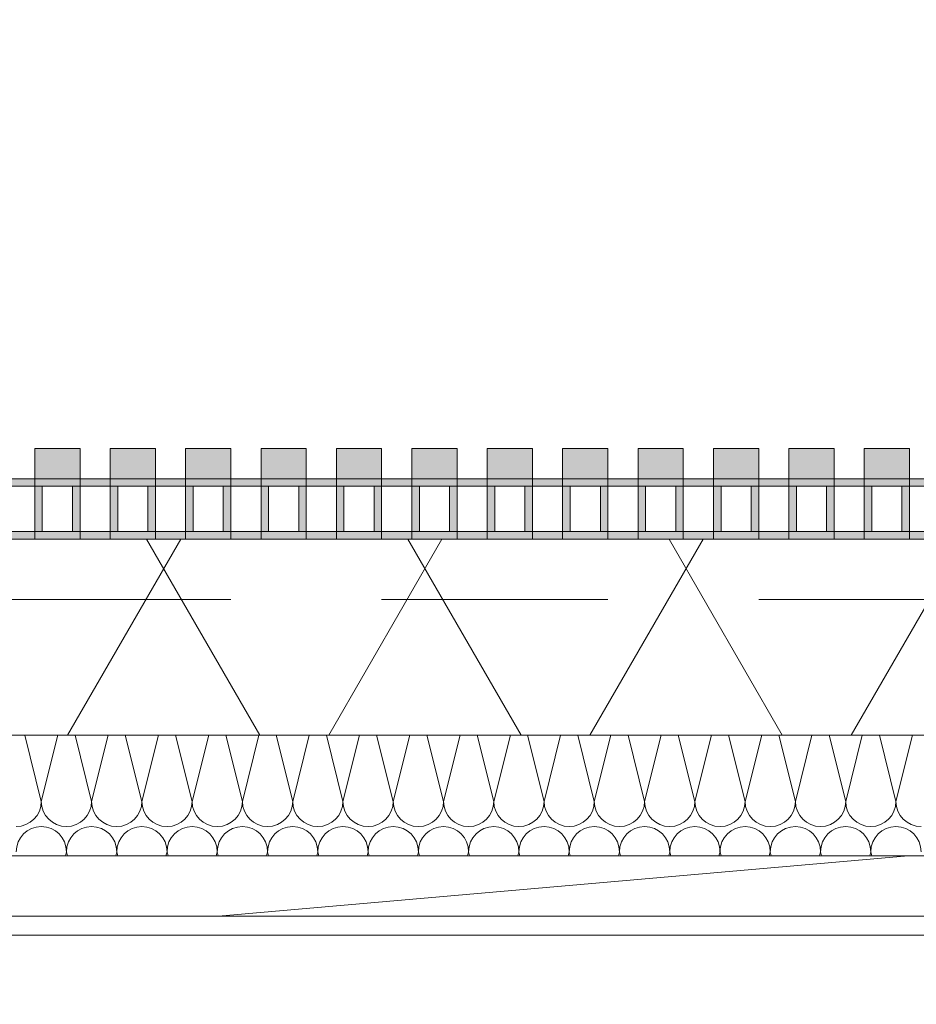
# Model space of a CAD drawing. Header units: metres. Extents: x -167 to 233, y -155 to 122.
# Tile 177 of 215: x 49.701 to 50.296, y 43.661 to 44.314. Entities that reach past the tile are written whole.
import ezdxf

# ---------------------------------------------------------------- set-up
doc = ezdxf.new("R2010")
doc.units = ezdxf.units.M
doc.header["$MEASUREMENT"] = 0
doc.linetypes.add('Strichlinie eng', pattern=[0.23, 0.15, -0.08])
for name, color, linetype in [('10 Wand außen', 7, 'Continuous'), ('20 Decke', 7, 'Continuous'), ('50 Sanitäreinrichtung', 7, 'Continuous'), ('94 Genehmigungsplanung Bemaßung', 7, 'Continuous')]:
    doc.layers.add(name, color=color, linetype=linetype)
doc.styles.add('ERSTELLTER_STIL_1', font='arial.ttf')
doc.dimstyles.new('ERSTELLTER_STIL__1', dxfattribs={"dimtxt": 0.25, "dimasz": 0.19, "dimexe": 0.18, "dimexo": 0.1, "dimgap": 0, "dimtad": 1, "dimtih": 1, "dimtoh": 1, "dimzin": 0, "dimdsep": 46, "dimtxsty": 'ERSTELLTER_STIL_1', "dimblk": 'ARROWHEAD_6', "dimblk1": 'ARROWHEAD_6', "dimblk2": 'ARROWHEAD_6', "dimcen": 0.09, "dimclrd": 7, "dimclre": 7, "dimclrt": 7, "dimazin": 0, "dimtfac": 1, "dimtdec": 4, "dimtmove": 0, "dimatfit": 3, "dimfxl": 1, "dimtolj": 1, "dimtzin": 0, "dimarcsym": 0})

# ---------------------------------------------------------------- blocks, each defined once
blk = doc.blocks.new('Rechteck Raster Kassetten Fassade - ACB')
at = {"layer": '50 Sanitäreinrichtung', "linetype": 'Continuous', "lineweight": 0, "true_color": 0x9e9e9e}
for points in [[(11.99, 0.17), (11.99, 0.19), (11.96, 0.19), (11.96, 0.17)], [(12.04, 0.17), (12.04, 0.19), (12.01, 0.19), (12.01, 0.17)], [(12.09, 0.17), (12.09, 0.19), (12.06, 0.19), (12.06, 0.17)], [(12.14, 0.17), (12.14, 0.19), (12.11, 0.19), (12.11, 0.17)], [(12.19, 0.17), (12.19, 0.19), (12.16, 0.19), (12.16, 0.17)], [(12.24, 0.17), (12.24, 0.19), (12.21, 0.19), (12.21, 0.17)], [(12.29, 0.17), (12.29, 0.19), (12.26, 0.19), (12.26, 0.17)], [(12.34, 0.17), (12.34, 0.19), (12.31, 0.19), (12.31, 0.17)], [(12.39, 0.17), (12.39, 0.19), (12.36, 0.19), (12.36, 0.17)], [(12.44, 0.17), (12.44, 0.19), (12.41, 0.19), (12.41, 0.17)], [(12.49, 0.17), (12.49, 0.19), (12.46, 0.19), (12.46, 0.17)], [(12.54, 0.17), (12.54, 0.19), (12.51, 0.19), (12.51, 0.17)], [(11.91, 0.13), (11.96, 0.13), (11.96, 0.135), (11.915, 0.135), (11.915, 0.165), (11.96, 0.165), (11.96, 0.17), (11.91, 0.17)], [(11.96, 0.13), (12.01, 0.13), (12.01, 0.135), (11.965, 0.135), (11.965, 0.165), (12.01, 0.165), (12.01, 0.17), (11.96, 0.17)], [(12.01, 0.13), (12.06, 0.13), (12.06, 0.135), (12.015, 0.135), (12.015, 0.165), (12.06, 0.165), (12.06, 0.17), (12.01, 0.17)], [(12.06, 0.13), (12.11, 0.13), (12.11, 0.135), (12.065, 0.135), (12.065, 0.165), (12.11, 0.165), (12.11, 0.17), (12.06, 0.17)], [(12.11, 0.13), (12.16, 0.13), (12.16, 0.135), (12.115, 0.135), (12.115, 0.165), (12.16, 0.165), (12.16, 0.17), (12.11, 0.17)], [(12.16, 0.13), (12.21, 0.13), (12.21, 0.135), (12.165, 0.135), (12.165, 0.165), (12.21, 0.165), (12.21, 0.17), (12.16, 0.17)], [(12.21, 0.13), (12.26, 0.13), (12.26, 0.135), (12.215, 0.135), (12.215, 0.165), (12.26, 0.165), (12.26, 0.17), (12.21, 0.17)], [(12.26, 0.13), (12.31, 0.13), (12.31, 0.135), (12.265, 0.135), (12.265, 0.165), (12.31, 0.165), (12.31, 0.17), (12.26, 0.17)], [(12.31, 0.13), (12.36, 0.13), (12.36, 0.135), (12.315, 0.135), (12.315, 0.165), (12.36, 0.165), (12.36, 0.17), (12.31, 0.17)], [(12.36, 0.13), (12.41, 0.13), (12.41, 0.135), (12.365, 0.135), (12.365, 0.165), (12.41, 0.165), (12.41, 0.17), (12.36, 0.17)], [(12.41, 0.13), (12.46, 0.13), (12.46, 0.135), (12.415, 0.135), (12.415, 0.165), (12.46, 0.165), (12.46, 0.17), (12.41, 0.17)], [(12.46, 0.13), (12.51, 0.13), (12.51, 0.135), (12.465, 0.135), (12.465, 0.165), (12.51, 0.165), (12.51, 0.17), (12.46, 0.17)], [(12.51, 0.13), (12.56, 0.13), (12.56, 0.135), (12.515, 0.135), (12.515, 0.165), (12.56, 0.165), (12.56, 0.17), (12.51, 0.17)], [(11.985, 0.165), (11.985, 0.135), (11.99, 0.135), (11.99, 0.165)], [(12.035, 0.165), (12.035, 0.135), (12.04, 0.135), (12.04, 0.165)], [(12.085, 0.165), (12.085, 0.135), (12.09, 0.135), (12.09, 0.165)], [(12.135, 0.165), (12.135, 0.135), (12.14, 0.135), (12.14, 0.165)], [(12.185, 0.165), (12.185, 0.135), (12.19, 0.135), (12.19, 0.165)], [(12.235, 0.165), (12.235, 0.135), (12.24, 0.135), (12.24, 0.165)], [(12.285, 0.165), (12.285, 0.135), (12.29, 0.135), (12.29, 0.165)], [(12.335, 0.165), (12.335, 0.135), (12.34, 0.135), (12.34, 0.165)], [(12.385, 0.165), (12.385, 0.135), (12.39, 0.135), (12.39, 0.165)], [(12.435, 0.165), (12.435, 0.135), (12.44, 0.135), (12.44, 0.165)], [(12.485, 0.165), (12.485, 0.135), (12.49, 0.135), (12.49, 0.165)], [(12.535, 0.165), (12.535, 0.135), (12.54, 0.135), (12.54, 0.165)]]:
    blk.add_hatch(color=253, dxfattribs=at).paths.add_polyline_path(points)
at = {"layer": '50 Sanitäreinrichtung', "linetype": 'Continuous', "lineweight": 18}
h = blk.add_hatch(dxfattribs=at)
h.set_pattern_fill('Dämmung__weich_0001', color=8, style=0, pattern_type=2)
h.set_pattern_definition([(60, (0, 0), (-0.1299038, 0.075), []), (120, (0, 0), (0.1299038, 0.075), [])])
h.paths.add_polyline_path([(0, 0), (20.25, 0), (20.38, 0.13), (0, 0.13)])
at = {"layer": '50 Sanitäreinrichtung', "color": 251, "linetype": 'Continuous', "lineweight": 18, "true_color": 0x5f5f5f}
for p, q in [((11.99, 0.19), (11.96, 0.19)), ((11.96, 0.19), (11.96, 0.17)), ((11.99, 0.19), (11.96, 0.19)), ((11.96, 0.19), (11.96, 0.17)), ((11.99, 0.19), (11.99, 0.17)), ((11.99, 0.19), (11.99, 0.17)), ((12.04, 0.19), (12.01, 0.19)), ((12.01, 0.19), (12.01, 0.17)), ((12.04, 0.19), (12.01, 0.19)), ((12.01, 0.19), (12.01, 0.17)), ((12.04, 0.19), (12.04, 0.17)), ((12.04, 0.19), (12.04, 0.17)), ((12.09, 0.19), (12.06, 0.19)), ((12.06, 0.19), (12.06, 0.17)), ((12.09, 0.19), (12.06, 0.19)), ((12.06, 0.19), (12.06, 0.17)), ((12.09, 0.19), (12.09, 0.17)), ((12.09, 0.19), (12.09, 0.17)), ((12.14, 0.19), (12.11, 0.19)), ((12.11, 0.19), (12.11, 0.17)), ((12.14, 0.19), (12.11, 0.19)), ((12.11, 0.19), (12.11, 0.17)), ((12.14, 0.19), (12.14, 0.17)), ((12.14, 0.19), (12.14, 0.17)), ((12.19, 0.19), (12.16, 0.19)), ((12.16, 0.19), (12.16, 0.17)), ((12.19, 0.19), (12.16, 0.19)), ((12.16, 0.19), (12.16, 0.17)), ((12.19, 0.19), (12.19, 0.17)), ((12.19, 0.19), (12.19, 0.17)), ((12.24, 0.19), (12.21, 0.19)), ((12.21, 0.19), (12.21, 0.17)), ((12.24, 0.19), (12.21, 0.19)), ((12.21, 0.19), (12.21, 0.17)), ((12.24, 0.19), (12.24, 0.17)), ((12.24, 0.19), (12.24, 0.17)), ((12.29, 0.19), (12.26, 0.19)), ((12.26, 0.19), (12.26, 0.17)), ((12.29, 0.19), (12.26, 0.19)), ((12.26, 0.19), (12.26, 0.17)), ((12.29, 0.19), (12.29, 0.17)), ((12.29, 0.19), (12.29, 0.17)), ((12.34, 0.19), (12.31, 0.19)), ((12.31, 0.19), (12.31, 0.17)), ((12.34, 0.19), (12.31, 0.19)), ((12.31, 0.19), (12.31, 0.17)), ((12.34, 0.19), (12.34, 0.17)), ((12.34, 0.19), (12.34, 0.17)), ((12.39, 0.19), (12.36, 0.19)), ((12.36, 0.19), (12.36, 0.17)), ((12.39, 0.19), (12.36, 0.19)), ((12.36, 0.19), (12.36, 0.17)), ((12.39, 0.19), (12.39, 0.17)), ((12.39, 0.19), (12.39, 0.17)), ((12.44, 0.19), (12.41, 0.19)), ((12.41, 0.19), (12.41, 0.17)), ((12.44, 0.19), (12.41, 0.19)), ((12.41, 0.19), (12.41, 0.17)), ((12.44, 0.19), (12.44, 0.17)), ((12.44, 0.19), (12.44, 0.17)), ((12.49, 0.19), (12.46, 0.19)), ((12.46, 0.19), (12.46, 0.17)), ((12.49, 0.19), (12.46, 0.19)), ((12.46, 0.19), (12.46, 0.17)), ((12.49, 0.19), (12.49, 0.17)), ((12.49, 0.19), (12.49, 0.17)), ((12.54, 0.19), (12.51, 0.19)), ((12.51, 0.19), (12.51, 0.17)), ((12.54, 0.19), (12.51, 0.19)), ((12.51, 0.19), (12.51, 0.17)), ((12.54, 0.19), (12.54, 0.17)), ((12.54, 0.19), (12.54, 0.17)), ((11.99, 0.17), (11.91, 0.17)), ((11.99, 0.17), (11.91, 0.17)), ((12.04, 0.17), (11.96, 0.17)), ((11.96, 0.17), (11.96, 0.165)), ((12.04, 0.17), (11.96, 0.17)), ((11.96, 0.17), (11.96, 0.165)), ((11.99, 0.17), (11.96, 0.17)), ((11.99, 0.17), (11.96, 0.17)), ((11.99, 0.17), (11.99, 0.165)), ((11.99, 0.17), (11.99, 0.165)), ((12.09, 0.17), (12.01, 0.17)), ((12.01, 0.17), (12.01, 0.165)), ((12.09, 0.17), (12.01, 0.17)), ((12.01, 0.17), (12.01, 0.165)), ((12.04, 0.17), (12.01, 0.17)), ((12.04, 0.17), (12.01, 0.17)), ((12.04, 0.17), (12.04, 0.165)), ((12.04, 0.17), (12.04, 0.165)), ((12.14, 0.17), (12.06, 0.17)), ((12.06, 0.17), (12.06, 0.165)), ((12.14, 0.17), (12.06, 0.17)), ((12.06, 0.17), (12.06, 0.165)), ((12.09, 0.17), (12.06, 0.17)), ((12.09, 0.17), (12.06, 0.17)), ((12.09, 0.17), (12.09, 0.165)), ((12.09, 0.17), (12.09, 0.165)), ((12.19, 0.17), (12.11, 0.17)), ((12.11, 0.17), (12.11, 0.165)), ((12.19, 0.17), (12.11, 0.17)), ((12.11, 0.17), (12.11, 0.165)), ((12.14, 0.17), (12.11, 0.17)), ((12.14, 0.17), (12.11, 0.17)), ((12.14, 0.17), (12.14, 0.165)), ((12.14, 0.17), (12.14, 0.165)), ((12.24, 0.17), (12.16, 0.17)), ((12.16, 0.17), (12.16, 0.165)), ((12.24, 0.17), (12.16, 0.17)), ((12.16, 0.17), (12.16, 0.165)), ((12.19, 0.17), (12.16, 0.17)), ((12.19, 0.17), (12.16, 0.17)), ((12.19, 0.17), (12.19, 0.165)), ((12.19, 0.17), (12.19, 0.165)), ((12.29, 0.17), (12.21, 0.17)), ((12.21, 0.17), (12.21, 0.165)), ((12.29, 0.17), (12.21, 0.17)), ((12.21, 0.17), (12.21, 0.165)), ((12.24, 0.17), (12.21, 0.17)), ((12.24, 0.17), (12.21, 0.17)), ((12.24, 0.17), (12.24, 0.165)), ((12.24, 0.17), (12.24, 0.165)), ((12.34, 0.17), (12.26, 0.17)), ((12.26, 0.17), (12.26, 0.165)), ((12.34, 0.17), (12.26, 0.17)), ((12.26, 0.17), (12.26, 0.165)), ((12.29, 0.17), (12.26, 0.17)), ((12.29, 0.17), (12.26, 0.17)), ((12.29, 0.17), (12.29, 0.165)), ((12.29, 0.17), (12.29, 0.165)), ((12.39, 0.17), (12.31, 0.17)), ((12.31, 0.17), (12.31, 0.165)), ((12.39, 0.17), (12.31, 0.17)), ((12.31, 0.17), (12.31, 0.165)), ((12.34, 0.17), (12.31, 0.17)), ((12.34, 0.17), (12.31, 0.17)), ((12.34, 0.17), (12.34, 0.165)), ((12.34, 0.17), (12.34, 0.165)), ((12.44, 0.17), (12.36, 0.17)), ((12.36, 0.17), (12.36, 0.165)), ((12.44, 0.17), (12.36, 0.17)), ((12.36, 0.17), (12.36, 0.165)), ((12.39, 0.17), (12.36, 0.17)), ((12.39, 0.17), (12.36, 0.17)), ((12.39, 0.17), (12.39, 0.165)), ((12.39, 0.17), (12.39, 0.165)), ((12.49, 0.17), (12.41, 0.17)), ((12.41, 0.17), (12.41, 0.165)), ((12.49, 0.17), (12.41, 0.17)), ((12.41, 0.17), (12.41, 0.165)), ((12.44, 0.17), (12.41, 0.17)), ((12.44, 0.17), (12.41, 0.17)), ((12.44, 0.17), (12.44, 0.165)), ((12.44, 0.17), (12.44, 0.165)), ((12.54, 0.17), (12.46, 0.17)), ((12.46, 0.17), (12.46, 0.165)), ((12.54, 0.17), (12.46, 0.17)), ((12.46, 0.17), (12.46, 0.165)), ((12.49, 0.17), (12.46, 0.17)), ((12.49, 0.17), (12.46, 0.17)), ((12.49, 0.17), (12.49, 0.165)), ((12.49, 0.17), (12.49, 0.165)), ((12.59, 0.17), (12.51, 0.17)), ((12.51, 0.17), (12.51, 0.165)), ((12.59, 0.17), (12.51, 0.17)), ((12.51, 0.17), (12.51, 0.165)), ((12.54, 0.17), (12.51, 0.17)), ((12.54, 0.17), (12.51, 0.17)), ((12.54, 0.17), (12.54, 0.165)), ((12.54, 0.17), (12.54, 0.165)), ((11.96, 0.165), (11.94, 0.165)), ((11.96, 0.165), (11.94, 0.165)), ((11.965, 0.165), (11.96, 0.165)), ((11.96, 0.165), (11.96, 0.135)), ((11.965, 0.165), (11.96, 0.165)), ((11.96, 0.165), (11.96, 0.135)), ((11.985, 0.165), (11.965, 0.165)), ((11.965, 0.165), (11.965, 0.135)), ((11.985, 0.165), (11.965, 0.165)), ((11.985, 0.165), (11.965, 0.165)), ((11.965, 0.165), (11.965, 0.135)), ((11.985, 0.165), (11.965, 0.165)), ((11.985, 0.165), (11.985, 0.135)), ((11.99, 0.165), (11.985, 0.165)), ((11.985, 0.165), (11.985, 0.135)), ((11.99, 0.165), (11.985, 0.165)), ((11.99, 0.165), (11.99, 0.135)), ((12.01, 0.165), (11.99, 0.165)), ((11.99, 0.165), (11.99, 0.135)), ((12.01, 0.165), (11.99, 0.165)), ((12.015, 0.165), (12.01, 0.165)), ((12.01, 0.165), (12.01, 0.135)), ((12.015, 0.165), (12.01, 0.165)), ((12.01, 0.165), (12.01, 0.135)), ((12.035, 0.165), (12.015, 0.165)), ((12.015, 0.165), (12.015, 0.135)), ((12.035, 0.165), (12.015, 0.165)), ((12.035, 0.165), (12.015, 0.165)), ((12.015, 0.165), (12.015, 0.135)), ((12.035, 0.165), (12.015, 0.165)), ((12.035, 0.165), (12.035, 0.135)), ((12.04, 0.165), (12.035, 0.165)), ((12.035, 0.165), (12.035, 0.135)), ((12.04, 0.165), (12.035, 0.165)), ((12.04, 0.165), (12.04, 0.135)), ((12.06, 0.165), (12.04, 0.165)), ((12.04, 0.165), (12.04, 0.135)), ((12.06, 0.165), (12.04, 0.165)), ((12.065, 0.165), (12.06, 0.165)), ((12.06, 0.165), (12.06, 0.135)), ((12.065, 0.165), (12.06, 0.165)), ((12.06, 0.165), (12.06, 0.135)), ((12.085, 0.165), (12.065, 0.165)), ((12.065, 0.165), (12.065, 0.135)), ((12.085, 0.165), (12.065, 0.165)), ((12.085, 0.165), (12.065, 0.165)), ((12.065, 0.165), (12.065, 0.135)), ((12.085, 0.165), (12.065, 0.165)), ((12.085, 0.165), (12.085, 0.135)), ((12.09, 0.165), (12.085, 0.165)), ((12.085, 0.165), (12.085, 0.135)), ((12.09, 0.165), (12.085, 0.165)), ((12.09, 0.165), (12.09, 0.135)), ((12.11, 0.165), (12.09, 0.165)), ((12.09, 0.165), (12.09, 0.135)), ((12.11, 0.165), (12.09, 0.165)), ((12.115, 0.165), (12.11, 0.165)), ((12.11, 0.165), (12.11, 0.135)), ((12.115, 0.165), (12.11, 0.165)), ((12.11, 0.165), (12.11, 0.135)), ((12.135, 0.165), (12.115, 0.165)), ((12.115, 0.165), (12.115, 0.135)), ((12.135, 0.165), (12.115, 0.165)), ((12.135, 0.165), (12.115, 0.165)), ((12.115, 0.165), (12.115, 0.135)), ((12.135, 0.165), (12.115, 0.165)), ((12.135, 0.165), (12.135, 0.135)), ((12.14, 0.165), (12.135, 0.165)), ((12.135, 0.165), (12.135, 0.135)), ((12.14, 0.165), (12.135, 0.165)), ((12.14, 0.165), (12.14, 0.135)), ((12.16, 0.165), (12.14, 0.165)), ((12.14, 0.165), (12.14, 0.135)), ((12.16, 0.165), (12.14, 0.165)), ((12.165, 0.165), (12.16, 0.165)), ((12.16, 0.165), (12.16, 0.135)), ((12.165, 0.165), (12.16, 0.165)), ((12.16, 0.165), (12.16, 0.135)), ((12.185, 0.165), (12.165, 0.165)), ((12.165, 0.165), (12.165, 0.135)), ((12.185, 0.165), (12.165, 0.165)), ((12.185, 0.165), (12.165, 0.165)), ((12.165, 0.165), (12.165, 0.135)), ((12.185, 0.165), (12.165, 0.165)), ((12.185, 0.165), (12.185, 0.135)), ((12.19, 0.165), (12.185, 0.165)), ((12.185, 0.165), (12.185, 0.135)), ((12.19, 0.165), (12.185, 0.165)), ((12.19, 0.165), (12.19, 0.135)), ((12.21, 0.165), (12.19, 0.165)), ((12.19, 0.165), (12.19, 0.135)), ((12.21, 0.165), (12.19, 0.165)), ((12.215, 0.165), (12.21, 0.165)), ((12.21, 0.165), (12.21, 0.135)), ((12.215, 0.165), (12.21, 0.165)), ((12.21, 0.165), (12.21, 0.135)), ((12.235, 0.165), (12.215, 0.165)), ((12.215, 0.165), (12.215, 0.135)), ((12.235, 0.165), (12.215, 0.165)), ((12.235, 0.165), (12.215, 0.165)), ((12.215, 0.165), (12.215, 0.135)), ((12.235, 0.165), (12.215, 0.165)), ((12.235, 0.165), (12.235, 0.135)), ((12.24, 0.165), (12.235, 0.165)), ((12.235, 0.165), (12.235, 0.135)), ((12.24, 0.165), (12.235, 0.165)), ((12.24, 0.165), (12.24, 0.135)), ((12.26, 0.165), (12.24, 0.165)), ((12.24, 0.165), (12.24, 0.135)), ((12.26, 0.165), (12.24, 0.165)), ((12.265, 0.165), (12.26, 0.165)), ((12.26, 0.165), (12.26, 0.135)), ((12.265, 0.165), (12.26, 0.165)), ((12.26, 0.165), (12.26, 0.135)), ((12.285, 0.165), (12.265, 0.165)), ((12.265, 0.165), (12.265, 0.135)), ((12.285, 0.165), (12.265, 0.165)), ((12.285, 0.165), (12.265, 0.165)), ((12.265, 0.165), (12.265, 0.135)), ((12.285, 0.165), (12.265, 0.165)), ((12.285, 0.165), (12.285, 0.135)), ((12.29, 0.165), (12.285, 0.165)), ((12.285, 0.165), (12.285, 0.135)), ((12.29, 0.165), (12.285, 0.165)), ((12.29, 0.165), (12.29, 0.135)), ((12.31, 0.165), (12.29, 0.165)), ((12.29, 0.165), (12.29, 0.135)), ((12.31, 0.165), (12.29, 0.165)), ((12.315, 0.165), (12.31, 0.165)), ((12.31, 0.165), (12.31, 0.135)), ((12.315, 0.165), (12.31, 0.165)), ((12.31, 0.165), (12.31, 0.135)), ((12.335, 0.165), (12.315, 0.165)), ((12.315, 0.165), (12.315, 0.135)), ((12.335, 0.165), (12.315, 0.165)), ((12.335, 0.165), (12.315, 0.165)), ((12.315, 0.165), (12.315, 0.135)), ((12.335, 0.165), (12.315, 0.165)), ((12.335, 0.165), (12.335, 0.135)), ((12.34, 0.165), (12.335, 0.165)), ((12.335, 0.165), (12.335, 0.135)), ((12.34, 0.165), (12.335, 0.165)), ((12.34, 0.165), (12.34, 0.135)), ((12.36, 0.165), (12.34, 0.165)), ((12.34, 0.165), (12.34, 0.135)), ((12.36, 0.165), (12.34, 0.165)), ((12.365, 0.165), (12.36, 0.165)), ((12.36, 0.165), (12.36, 0.135)), ((12.365, 0.165), (12.36, 0.165)), ((12.36, 0.165), (12.36, 0.135)), ((12.385, 0.165), (12.365, 0.165)), ((12.365, 0.165), (12.365, 0.135)), ((12.385, 0.165), (12.365, 0.165)), ((12.385, 0.165), (12.365, 0.165)), ((12.365, 0.165), (12.365, 0.135)), ((12.385, 0.165), (12.365, 0.165)), ((12.385, 0.165), (12.385, 0.135)), ((12.39, 0.165), (12.385, 0.165)), ((12.385, 0.165), (12.385, 0.135)), ((12.39, 0.165), (12.385, 0.165)), ((12.39, 0.165), (12.39, 0.135)), ((12.41, 0.165), (12.39, 0.165)), ((12.39, 0.165), (12.39, 0.135)), ((12.41, 0.165), (12.39, 0.165)), ((12.415, 0.165), (12.41, 0.165)), ((12.41, 0.165), (12.41, 0.135)), ((12.415, 0.165), (12.41, 0.165)), ((12.41, 0.165), (12.41, 0.135)), ((12.435, 0.165), (12.415, 0.165)), ((12.415, 0.165), (12.415, 0.135)), ((12.435, 0.165), (12.415, 0.165)), ((12.435, 0.165), (12.415, 0.165)), ((12.415, 0.165), (12.415, 0.135)), ((12.435, 0.165), (12.415, 0.165)), ((12.435, 0.165), (12.435, 0.135)), ((12.44, 0.165), (12.435, 0.165)), ((12.435, 0.165), (12.435, 0.135)), ((12.44, 0.165), (12.435, 0.165)), ((12.44, 0.165), (12.44, 0.135)), ((12.46, 0.165), (12.44, 0.165)), ((12.44, 0.165), (12.44, 0.135)), ((12.46, 0.165), (12.44, 0.165)), ((12.465, 0.165), (12.46, 0.165)), ((12.46, 0.165), (12.46, 0.135)), ((12.465, 0.165), (12.46, 0.165)), ((12.46, 0.165), (12.46, 0.135)), ((12.485, 0.165), (12.465, 0.165)), ((12.465, 0.165), (12.465, 0.135)), ((12.485, 0.165), (12.465, 0.165)), ((12.485, 0.165), (12.465, 0.165)), ((12.465, 0.165), (12.465, 0.135)), ((12.485, 0.165), (12.465, 0.165)), ((12.485, 0.165), (12.485, 0.135)), ((12.49, 0.165), (12.485, 0.165)), ((12.485, 0.165), (12.485, 0.135)), ((12.49, 0.165), (12.485, 0.165)), ((12.49, 0.165), (12.49, 0.135)), ((12.51, 0.165), (12.49, 0.165)), ((12.49, 0.165), (12.49, 0.135)), ((12.51, 0.165), (12.49, 0.165)), ((12.515, 0.165), (12.51, 0.165)), ((12.51, 0.165), (12.51, 0.135)), ((12.515, 0.165), (12.51, 0.165)), ((12.51, 0.165), (12.51, 0.135)), ((12.535, 0.165), (12.515, 0.165)), ((12.515, 0.165), (12.515, 0.135)), ((12.535, 0.165), (12.515, 0.165)), ((12.535, 0.165), (12.515, 0.165)), ((12.515, 0.165), (12.515, 0.135)), ((12.535, 0.165), (12.515, 0.165)), ((12.535, 0.165), (12.535, 0.135)), ((12.54, 0.165), (12.535, 0.165)), ((12.535, 0.165), (12.535, 0.135)), ((12.54, 0.165), (12.535, 0.165)), ((12.54, 0.165), (12.54, 0.135)), ((12.56, 0.165), (12.54, 0.165)), ((12.54, 0.165), (12.54, 0.135)), ((12.56, 0.165), (12.54, 0.165)), ((11.96, 0.135), (11.94, 0.135)), ((11.96, 0.135), (11.94, 0.135)), ((11.965, 0.135), (11.96, 0.135)), ((11.96, 0.135), (11.96, 0.13)), ((11.965, 0.135), (11.96, 0.135)), ((11.96, 0.135), (11.96, 0.13)), ((11.985, 0.135), (11.965, 0.135)), ((11.985, 0.135), (11.965, 0.135)), ((11.985, 0.135), (11.965, 0.135)), ((11.985, 0.135), (11.965, 0.135)), ((11.99, 0.135), (11.985, 0.135)), ((11.99, 0.135), (11.985, 0.135)), ((11.99, 0.135), (11.99, 0.13)), ((12.01, 0.135), (11.99, 0.135)), ((11.99, 0.135), (11.99, 0.13)), ((12.01, 0.135), (11.99, 0.135)), ((12.015, 0.135), (12.01, 0.135)), ((12.01, 0.135), (12.01, 0.13)), ((12.015, 0.135), (12.01, 0.135)), ((12.01, 0.135), (12.01, 0.13)), ((12.035, 0.135), (12.015, 0.135)), ((12.035, 0.135), (12.015, 0.135)), ((12.035, 0.135), (12.015, 0.135)), ((12.035, 0.135), (12.015, 0.135)), ((12.04, 0.135), (12.035, 0.135)), ((12.04, 0.135), (12.035, 0.135)), ((12.04, 0.135), (12.04, 0.13)), ((12.06, 0.135), (12.04, 0.135)), ((12.04, 0.135), (12.04, 0.13)), ((12.06, 0.135), (12.04, 0.135)), ((12.065, 0.135), (12.06, 0.135)), ((12.06, 0.135), (12.06, 0.13)), ((12.065, 0.135), (12.06, 0.135)), ((12.06, 0.135), (12.06, 0.13)), ((12.085, 0.135), (12.065, 0.135)), ((12.085, 0.135), (12.065, 0.135)), ((12.085, 0.135), (12.065, 0.135)), ((12.085, 0.135), (12.065, 0.135)), ((12.09, 0.135), (12.085, 0.135)), ((12.09, 0.135), (12.085, 0.135)), ((12.09, 0.135), (12.09, 0.13)), ((12.11, 0.135), (12.09, 0.135)), ((12.09, 0.135), (12.09, 0.13)), ((12.11, 0.135), (12.09, 0.135)), ((12.115, 0.135), (12.11, 0.135)), ((12.11, 0.135), (12.11, 0.13)), ((12.115, 0.135), (12.11, 0.135)), ((12.11, 0.135), (12.11, 0.13)), ((12.135, 0.135), (12.115, 0.135)), ((12.135, 0.135), (12.115, 0.135)), ((12.135, 0.135), (12.115, 0.135)), ((12.135, 0.135), (12.115, 0.135)), ((12.14, 0.135), (12.135, 0.135)), ((12.14, 0.135), (12.135, 0.135)), ((12.14, 0.135), (12.14, 0.13)), ((12.16, 0.135), (12.14, 0.135)), ((12.14, 0.135), (12.14, 0.13)), ((12.16, 0.135), (12.14, 0.135)), ((12.165, 0.135), (12.16, 0.135)), ((12.16, 0.135), (12.16, 0.13)), ((12.165, 0.135), (12.16, 0.135)), ((12.16, 0.135), (12.16, 0.13)), ((12.185, 0.135), (12.165, 0.135)), ((12.185, 0.135), (12.165, 0.135)), ((12.185, 0.135), (12.165, 0.135)), ((12.185, 0.135), (12.165, 0.135)), ((12.19, 0.135), (12.185, 0.135)), ((12.19, 0.135), (12.185, 0.135)), ((12.19, 0.135), (12.19, 0.13)), ((12.21, 0.135), (12.19, 0.135)), ((12.19, 0.135), (12.19, 0.13)), ((12.21, 0.135), (12.19, 0.135)), ((12.215, 0.135), (12.21, 0.135)), ((12.21, 0.135), (12.21, 0.13)), ((12.215, 0.135), (12.21, 0.135)), ((12.21, 0.135), (12.21, 0.13)), ((12.235, 0.135), (12.215, 0.135)), ((12.235, 0.135), (12.215, 0.135)), ((12.235, 0.135), (12.215, 0.135)), ((12.235, 0.135), (12.215, 0.135)), ((12.24, 0.135), (12.235, 0.135)), ((12.24, 0.135), (12.235, 0.135)), ((12.24, 0.135), (12.24, 0.13)), ((12.26, 0.135), (12.24, 0.135)), ((12.24, 0.135), (12.24, 0.13)), ((12.26, 0.135), (12.24, 0.135)), ((12.265, 0.135), (12.26, 0.135)), ((12.26, 0.135), (12.26, 0.13)), ((12.265, 0.135), (12.26, 0.135)), ((12.26, 0.135), (12.26, 0.13)), ((12.285, 0.135), (12.265, 0.135)), ((12.285, 0.135), (12.265, 0.135)), ((12.285, 0.135), (12.265, 0.135)), ((12.285, 0.135), (12.265, 0.135)), ((12.29, 0.135), (12.285, 0.135)), ((12.29, 0.135), (12.285, 0.135)), ((12.29, 0.135), (12.29, 0.13)), ((12.31, 0.135), (12.29, 0.135)), ((12.29, 0.135), (12.29, 0.13)), ((12.31, 0.135), (12.29, 0.135)), ((12.315, 0.135), (12.31, 0.135)), ((12.31, 0.135), (12.31, 0.13)), ((12.315, 0.135), (12.31, 0.135)), ((12.31, 0.135), (12.31, 0.13)), ((12.335, 0.135), (12.315, 0.135)), ((12.335, 0.135), (12.315, 0.135)), ((12.335, 0.135), (12.315, 0.135)), ((12.335, 0.135), (12.315, 0.135)), ((12.34, 0.135), (12.335, 0.135)), ((12.34, 0.135), (12.335, 0.135)), ((12.34, 0.135), (12.34, 0.13)), ((12.36, 0.135), (12.34, 0.135)), ((12.34, 0.135), (12.34, 0.13)), ((12.36, 0.135), (12.34, 0.135)), ((12.365, 0.135), (12.36, 0.135)), ((12.36, 0.135), (12.36, 0.13)), ((12.365, 0.135), (12.36, 0.135)), ((12.36, 0.135), (12.36, 0.13)), ((12.385, 0.135), (12.365, 0.135)), ((12.385, 0.135), (12.365, 0.135)), ((12.385, 0.135), (12.365, 0.135)), ((12.385, 0.135), (12.365, 0.135)), ((12.39, 0.135), (12.385, 0.135)), ((12.39, 0.135), (12.385, 0.135)), ((12.39, 0.135), (12.39, 0.13)), ((12.41, 0.135), (12.39, 0.135)), ((12.39, 0.135), (12.39, 0.13)), ((12.41, 0.135), (12.39, 0.135)), ((12.415, 0.135), (12.41, 0.135)), ((12.41, 0.135), (12.41, 0.13)), ((12.415, 0.135), (12.41, 0.135)), ((12.41, 0.135), (12.41, 0.13)), ((12.435, 0.135), (12.415, 0.135)), ((12.435, 0.135), (12.415, 0.135)), ((12.435, 0.135), (12.415, 0.135)), ((12.435, 0.135), (12.415, 0.135)), ((12.44, 0.135), (12.435, 0.135)), ((12.44, 0.135), (12.435, 0.135)), ((12.44, 0.135), (12.44, 0.13)), ((12.46, 0.135), (12.44, 0.135)), ((12.44, 0.135), (12.44, 0.13)), ((12.46, 0.135), (12.44, 0.135)), ((12.465, 0.135), (12.46, 0.135)), ((12.46, 0.135), (12.46, 0.13)), ((12.465, 0.135), (12.46, 0.135)), ((12.46, 0.135), (12.46, 0.13)), ((12.485, 0.135), (12.465, 0.135)), ((12.485, 0.135), (12.465, 0.135)), ((12.485, 0.135), (12.465, 0.135)), ((12.485, 0.135), (12.465, 0.135)), ((12.49, 0.135), (12.485, 0.135)), ((12.49, 0.135), (12.485, 0.135)), ((12.49, 0.135), (12.49, 0.13)), ((12.51, 0.135), (12.49, 0.135)), ((12.49, 0.135), (12.49, 0.13)), ((12.51, 0.135), (12.49, 0.135)), ((12.515, 0.135), (12.51, 0.135)), ((12.51, 0.135), (12.51, 0.13)), ((12.515, 0.135), (12.51, 0.135)), ((12.51, 0.135), (12.51, 0.13)), ((12.535, 0.135), (12.515, 0.135)), ((12.535, 0.135), (12.515, 0.135)), ((12.535, 0.135), (12.515, 0.135)), ((12.535, 0.135), (12.515, 0.135)), ((12.54, 0.135), (12.535, 0.135)), ((12.54, 0.135), (12.535, 0.135)), ((12.54, 0.135), (12.54, 0.13)), ((12.56, 0.135), (12.54, 0.135)), ((12.54, 0.135), (12.54, 0.13)), ((12.56, 0.135), (12.54, 0.135)), ((20.38, 0.13), (0, 0.13)), ((11.99, 0.13), (11.91, 0.13)), ((11.99, 0.13), (11.91, 0.13)), ((12.04, 0.13), (11.96, 0.13)), ((12.04, 0.13), (11.96, 0.13)), ((12.09, 0.13), (12.01, 0.13)), ((12.09, 0.13), (12.01, 0.13)), ((12.14, 0.13), (12.06, 0.13)), ((12.14, 0.13), (12.06, 0.13)), ((12.19, 0.13), (12.11, 0.13)), ((12.19, 0.13), (12.11, 0.13)), ((12.24, 0.13), (12.16, 0.13)), ((12.24, 0.13), (12.16, 0.13)), ((12.29, 0.13), (12.21, 0.13)), ((12.29, 0.13), (12.21, 0.13)), ((12.34, 0.13), (12.26, 0.13)), ((12.34, 0.13), (12.26, 0.13)), ((12.39, 0.13), (12.31, 0.13)), ((12.39, 0.13), (12.31, 0.13)), ((12.44, 0.13), (12.36, 0.13)), ((12.44, 0.13), (12.36, 0.13)), ((12.49, 0.13), (12.41, 0.13)), ((12.49, 0.13), (12.41, 0.13)), ((12.54, 0.13), (12.46, 0.13)), ((12.54, 0.13), (12.46, 0.13)), ((12.59, 0.13), (12.51, 0.13)), ((12.59, 0.13), (12.51, 0.13)), ((0, 0), (20.25, 0))]:
    blk.add_line(p, q, dxfattribs=at)
at = {"layer": '50 Sanitäreinrichtung', "color": 251, "linetype": 'Strichlinie eng', "lineweight": 18, "true_color": 0x5f5f5f}
blk.add_line((20.34, 0.09), (0, 0.09), dxfattribs=at)
blk = doc.blocks.new('*X41', base_point=(27236.13209, 33357.27905))
at = {"layer": '10 Wand außen', "color": 8, "linetype": 'Continuous', "lineweight": 18}
for p, q in [((49.70444, 43.83968), (49.71543, 43.79572)), ((49.72642, 43.83968), (49.71543, 43.79572)), ((49.73777, 43.83968), (49.74876, 43.79572)), ((49.75975, 43.83968), (49.74876, 43.79572)), ((49.7711, 43.83968), (49.78209, 43.79572)), ((49.79308, 43.83968), (49.78209, 43.79572)), ((49.80444, 43.83968), (49.81543, 43.79572)), ((49.82642, 43.83968), (49.81543, 43.79572)), ((49.83777, 43.83968), (49.84876, 43.79572)), ((49.85975, 43.83968), (49.84876, 43.79572)), ((49.8711, 43.83968), (49.88209, 43.79572)), ((49.89308, 43.83968), (49.88209, 43.79572)), ((49.90444, 43.83968), (49.91543, 43.79572)), ((49.92642, 43.83968), (49.91543, 43.79572)), ((49.93777, 43.83968), (49.94876, 43.79572)), ((49.95975, 43.83968), (49.94876, 43.79572)), ((49.9711, 43.83968), (49.98209, 43.79572)), ((49.99308, 43.83968), (49.98209, 43.79572)), ((50.00444, 43.83968), (50.01543, 43.79572)), ((50.02642, 43.83968), (50.01543, 43.79572)), ((50.03777, 43.83968), (50.04876, 43.79572)), ((50.05975, 43.83968), (50.04876, 43.79572)), ((50.0711, 43.83968), (50.08209, 43.79572)), ((50.09308, 43.83968), (50.08209, 43.79572)), ((50.10444, 43.83968), (50.11543, 43.79572)), ((50.12642, 43.83968), (50.11543, 43.79572)), ((50.13777, 43.83968), (50.14876, 43.79572)), ((50.15975, 43.83968), (50.14876, 43.79572)), ((50.1711, 43.83968), (50.18209, 43.79572)), ((50.19308, 43.83968), (50.18209, 43.79572)), ((50.20444, 43.83968), (50.21543, 43.79572)), ((50.22642, 43.83968), (50.21543, 43.79572)), ((50.23777, 43.83968), (50.24876, 43.79572)), ((50.25975, 43.83968), (50.24876, 43.79572)), ((50.2711, 43.83968), (50.28209, 43.79572)), ((50.29308, 43.83968), (50.28209, 43.79572)), ((49.73209, 43.76238), (49.73142, 43.75968)), ((49.73209, 43.76238), (49.73277, 43.75968)), ((49.76543, 43.76238), (49.76475, 43.75968)), ((49.76543, 43.76238), (49.7661, 43.75968)), ((49.79876, 43.76238), (49.79808, 43.75968)), ((49.79876, 43.76238), (49.79944, 43.75968)), ((49.83209, 43.76238), (49.83142, 43.75968)), ((49.83209, 43.76238), (49.83277, 43.75968)), ((49.86543, 43.76238), (49.86475, 43.75968)), ((49.86543, 43.76238), (49.8661, 43.75968)), ((49.89876, 43.76238), (49.89808, 43.75968)), ((49.89876, 43.76238), (49.89944, 43.75968)), ((49.93209, 43.76238), (49.93142, 43.75968)), ((49.93209, 43.76238), (49.93277, 43.75968)), ((49.96543, 43.76238), (49.96475, 43.75968)), ((49.96543, 43.76238), (49.9661, 43.75968)), ((49.99876, 43.76238), (49.99808, 43.75968)), ((49.99876, 43.76238), (49.99944, 43.75968)), ((50.03209, 43.76238), (50.03142, 43.75968)), ((50.03209, 43.76238), (50.03277, 43.75968)), ((50.06543, 43.76238), (50.06475, 43.75968)), ((50.06543, 43.76238), (50.0661, 43.75968)), ((50.09876, 43.76238), (50.09808, 43.75968)), ((50.09876, 43.76238), (50.09944, 43.75968)), ((50.13209, 43.76238), (50.13142, 43.75968)), ((50.13209, 43.76238), (50.13277, 43.75968)), ((50.16543, 43.76238), (50.16475, 43.75968)), ((50.16543, 43.76238), (50.1661, 43.75968)), ((50.19876, 43.76238), (50.19808, 43.75968)), ((50.19876, 43.76238), (50.19944, 43.75968)), ((50.23209, 43.76238), (50.23142, 43.75968)), ((50.23209, 43.76238), (50.23277, 43.75968)), ((50.26543, 43.76238), (50.26475, 43.75968)), ((50.26543, 43.76238), (50.2661, 43.75968))]:
    blk.add_line(p, q, dxfattribs=at)
for centre, start, end in [((49.69876, 43.79572), 270, 0), ((49.73209, 43.79572), 180, 270), ((49.73209, 43.79572), 270, 0), ((49.76543, 43.79572), 180, 270), ((49.76543, 43.79572), 270, 0), ((49.79876, 43.79572), 180, 270), ((49.79876, 43.79572), 270, 0), ((49.83209, 43.79572), 180, 270), ((49.83209, 43.79572), 270, 0), ((49.86543, 43.79572), 180, 270), ((49.86543, 43.79572), 270, 0), ((49.89876, 43.79572), 180, 270), ((49.89876, 43.79572), 270, 0), ((49.93209, 43.79572), 180, 270), ((49.93209, 43.79572), 270, 0), ((49.96543, 43.79572), 180, 270), ((49.96543, 43.79572), 270, 0), ((49.99876, 43.79572), 180, 270), ((49.99876, 43.79572), 270, 0), ((50.03209, 43.79572), 180, 270), ((50.03209, 43.79572), 270, 0), ((50.06543, 43.79572), 180, 270), ((50.06543, 43.79572), 270, 0), ((50.09876, 43.79572), 180, 270), ((50.09876, 43.79572), 270, 0), ((50.13209, 43.79572), 180, 270), ((50.13209, 43.79572), 270, 0), ((50.16543, 43.79572), 180, 270), ((50.16543, 43.79572), 270, 0), ((50.19876, 43.79572), 180, 270), ((50.19876, 43.79572), 270, 0), ((50.23209, 43.79572), 180, 270), ((50.23209, 43.79572), 270, 0), ((50.26543, 43.79572), 180, 270), ((50.26543, 43.79572), 270, 0), ((50.29876, 43.79572), 180, 270), ((49.71543, 43.76238), 90, 180), ((49.71543, 43.76238), 0, 90), ((49.74876, 43.76238), 90, 180), ((49.74876, 43.76238), 0, 90), ((49.78209, 43.76238), 90, 180), ((49.78209, 43.76238), 0, 90), ((49.81543, 43.76238), 90, 180), ((49.81543, 43.76238), 0, 90), ((49.84876, 43.76238), 90, 180), ((49.84876, 43.76238), 0, 90), ((49.88209, 43.76238), 90, 180), ((49.88209, 43.76238), 0, 90), ((49.91543, 43.76238), 90, 180), ((49.91543, 43.76238), 0, 90), ((49.94876, 43.76238), 90, 180), ((49.94876, 43.76238), 0, 90), ((49.98209, 43.76238), 90, 180), ((49.98209, 43.76238), 0, 90), ((50.01543, 43.76238), 90, 180), ((50.01543, 43.76238), 0, 90), ((50.04876, 43.76238), 90, 180), ((50.04876, 43.76238), 0, 90), ((50.08209, 43.76238), 90, 180), ((50.08209, 43.76238), 0, 90), ((50.11543, 43.76238), 90, 180), ((50.11543, 43.76238), 0, 90), ((50.14876, 43.76238), 90, 180), ((50.14876, 43.76238), 0, 90), ((50.18209, 43.76238), 90, 180), ((50.18209, 43.76238), 0, 90), ((50.21543, 43.76238), 90, 180), ((50.21543, 43.76238), 0, 90), ((50.24876, 43.76238), 90, 180), ((50.24876, 43.76238), 0, 90), ((50.28209, 43.76238), 90, 180), ((50.28209, 43.76238), 0, 90)]:
    blk.add_arc(centre, 0.01667, start, end, dxfattribs=at)
blk = doc.blocks.new('*D233', base_point=(27236.13209, 33357.27905))
at = {"layer": '94 Genehmigungsplanung Bemaßung', "color": 7, "linetype": 'Continuous', "lineweight": 13}
for p, q in [((17.34109, 46.96218), (17.34109, 47.33718)), ((58.16249, 46.96218), (58.16249, 47.33718)), ((17.44109, 47.24968), (17.24109, 47.04968)), ((58.06249, 47.04968), (58.26249, 47.24968)), ((17.19109, 47.14968), (17.34109, 47.14968)), ((17.34109, 47.14968), (58.16249, 47.14968)), ((58.16249, 47.14968), (58.31249, 47.14968))]:
    blk.add_line(p, q, dxfattribs=at)
at = {"layer": '94 Genehmigungsplanung Bemaßung', "color": 7, "lineweight": 13, "insert": (37.3228, 47.19968), "char_height": 0.25, "attachment_point": 7, "style": 'ERSTELLTER_STIL_1'}
blk.add_mtext('\\A1;{\\pql;\\fArial|b0|i0|c0|p0;\\W1.000000;40,82}', dxfattribs=at)
blk = doc.blocks.new('ARROWHEAD_6')
at = {"color": 0, "linetype": 'Continuous', "lineweight": 0}
for p, q in [((-0.5, -0.5), (0.5, 0.5)), ((0, 0), (-1, 0))]:
    blk.add_line(p, q, dxfattribs=at)
blk = doc.blocks.new('*D257', base_point=(27236.13209, 33357.27905))
at = {"layer": '94 Genehmigungsplanung Bemaßung', "color": 7, "linetype": 'Continuous', "lineweight": 13}
for p, q in [((17.50109, 45.65596), (17.50109, 46.03096)), ((58.00249, 45.65596), (58.00249, 46.03096)), ((17.60109, 45.94346), (17.40109, 45.74346)), ((57.90249, 45.74346), (58.10249, 45.94346)), ((17.50109, 45.84346), (58.00249, 45.84346))]:
    blk.add_line(p, q, dxfattribs=at)
at = {"layer": '94 Genehmigungsplanung Bemaßung', "color": 7, "lineweight": 13, "char_height": 0.25, "attachment_point": 7, "style": 'ERSTELLTER_STIL_1'}
for s, insert in [('\\A1;{\\pql;\\fArial|b0|i0|c0|p0;\\W1.000000;40,50}', (37.13212, 45.89346)), ('\\A1;{\\pql;\\fArial|b0|i0|c0|p0;\\W1.000000;16}', (57.52113, 45.89346))]:
    blk.add_mtext(s, dxfattribs=dict(at, insert=insert))

msp = doc.modelspace()

# ---------------------------------------------------------------- hatches: boundary and pattern name
at = {"layer": '10 Wand außen', "linetype": 'Continuous', "lineweight": 13, "true_color": 0x000100}
h = msp.add_hatch(dxfattribs=at)
h.set_pattern_fill('Holz__Vollholz__Längshol_AA', color=98, style=0, pattern_type=2)
h.set_pattern_definition([(5, (27236.13209, 33357.27905), (-0.00784401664, 0.08965752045), [])])
h.paths.add_polyline_path([(48.00109, 43.71968), (52.50109, 43.71968), (52.50109, 43.75968), (48.00109, 43.75968)])
h = msp.add_hatch(dxfattribs=at)
h.set_pattern_fill('Gipskarton_0001', color=98, style=0, pattern_type=2)
h.set_pattern_definition([(0, (27236.132094, 33357.27905), (0, 0.075), [0, -0.075])])
h.paths.add_polyline_path([(48.00109, 43.70718), (52.50109, 43.70718), (52.50109, 43.71968), (48.00109, 43.71968)])

# ---------------------------------------------------------------- linework, layer by layer
at = {"layer": '10 Wand außen', "color": 7, "linetype": 'Continuous', "lineweight": 18}
for p, q in [((48.00109, 43.75968), (52.50109, 43.75968)), ((48.00109, 43.71968), (52.50109, 43.71968))]:
    msp.add_line(p, q, dxfattribs=at)
at = {"layer": '10 Wand außen', "color": 7, "linetype": 'Continuous', "lineweight": 18, "flags": 128}
for points in [[(52.50109, 43.83968), (48.00109, 43.83968)], [(48.00109, 43.70718), (52.50109, 43.70718)]]:
    msp.add_lwpolyline(points, dxfattribs=at)
at = {"layer": '20 Decke', "color": 7, "linetype": 'Continuous', "lineweight": 13, "flags": 128}
msp.add_lwpolyline([(38.10109, 43.83968), (38.10109, 28.33968), (38.24109, 28.33968), (42.50109, 28.33968), (42.50109, 28.83968), (43.00109, 28.83968), (43.00109, 28.33968), (47.50109, 28.33968), (47.50109, 28.83968), (48.00109, 28.83968), (48.00109, 28.47218), (52.50249, 28.47218), (52.50249, 28.83968), (53.00249, 28.83968), (53.00249, 28.33968), (57.50249, 28.33968), (57.50249, 28.83968), (58.00249, 28.83968), (58.00249, 43.83968), (47.50109, 43.83968), (43.00109, 43.83968), (43.00109, 43.33968), (42.50109, 43.33968), (42.50109, 43.83968)], close=True, dxfattribs=at)

# ---------------------------------------------------------------- block references
at = {"layer": '10 Wand außen', "color": 7, "lineweight": 35}
msp.add_blockref('*X41', (27236.13209, 33357.27905), dxfattribs=at)
at = {"layer": '50 Sanitäreinrichtung', "color": 251, "linetype": 'Continuous', "lineweight": 18, "true_color": 0x5f5f5f}
msp.add_blockref('Rechteck Raster Kassetten Fassade - ACB', (37.75109, 43.83968), dxfattribs=at)

# ---------------------------------------------------------------- dimensions: what is measured, and where the dimension line sits
at = {"layer": '94 Genehmigungsplanung Bemaßung', "color": 7, "linetype": 'Continuous', "lineweight": 13}
for base, p1, p2, picture, middle in [((58.16249, 47.14968), (17.34109, 43.99968), (58.16249, 43.99968), '*D233', (37.74157, 47.32468)), ((58.00249, 45.84346), (17.50109, 43.83968), (58.00249, 43.83968), '*D257', (37.55089, 46.01846))]:
    dim = msp.add_linear_dim(base=base, p1=p1, p2=p2, dimstyle='ERSTELLTER_STIL__1', dxfattribs=at)
    dim.commit()
    dim.dimension.update_dxf_attribs({"geometry": picture, "text_midpoint": middle, "dimtype": 160})

doc.saveas('drawing.dxf')
